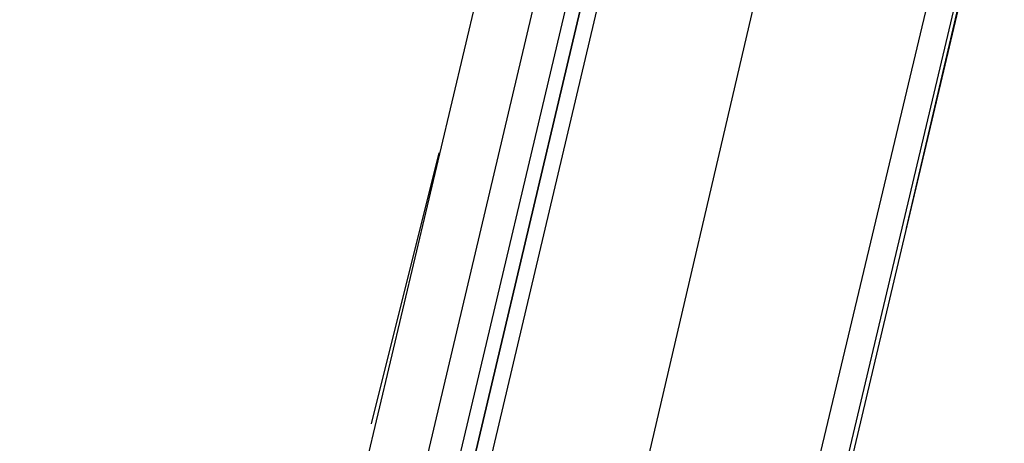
# Model space of a CAD drawing. Header units: feet. Extents: x -79 to 198, y -22 to 181.
# Tile 140 of 256: x 116.271 to 118.014, y 73.797 to 74.547. Entities that reach past the tile are written whole.
import ezdxf

# ---------------------------------------------------------------- set-up
doc = ezdxf.new("R2010")
doc.units = ezdxf.units.FT
doc.layers.add('A-LINEA', color=7, linetype='CONTINUOUS')

msp = doc.modelspace()

# ---------------------------------------------------------------- linework, layer by layer
at = {"layer": 'A-LINEA'}
for p, q in [((121.8, 90.9511), (114.5867, 60.4578)), ((118.8533, 78.4978), (117.84, 74.1778)), ((117.2133, 75.1511), (115.5733, 68.2178)), ((116.8933, 73.3511), (117.28, 74.9911)), ((117.9733, 74.9778), (116.32, 68.0444)), ((117.0133, 74.3111), (116.8933, 73.8311))]:
    msp.add_line(p, q, dxfattribs=at)
for points in [[(118.2, 75.6978), (115.0667, 62.4578), (114.5867, 60.4578), (117.1867, 59.8444), (117, 59.0311), (123.76, 57.4311), (119.2267, 38.2978), (126.2667, 36.6311)], [(117.68, 75.0444), (117.2667, 73.2711), (116.8933, 71.6844)], [(117, 73.3244), (117.4, 75.0178), (117.3867, 75.0311), (117.3733, 75.0311), (116.9733, 73.3378), (117.3733, 75.0311), (117.36, 75.0311), (117.3467, 75.0311), (116.9467, 73.3378)]]:
    msp.add_lwpolyline(points, dxfattribs=at)

doc.saveas('drawing.dxf')
